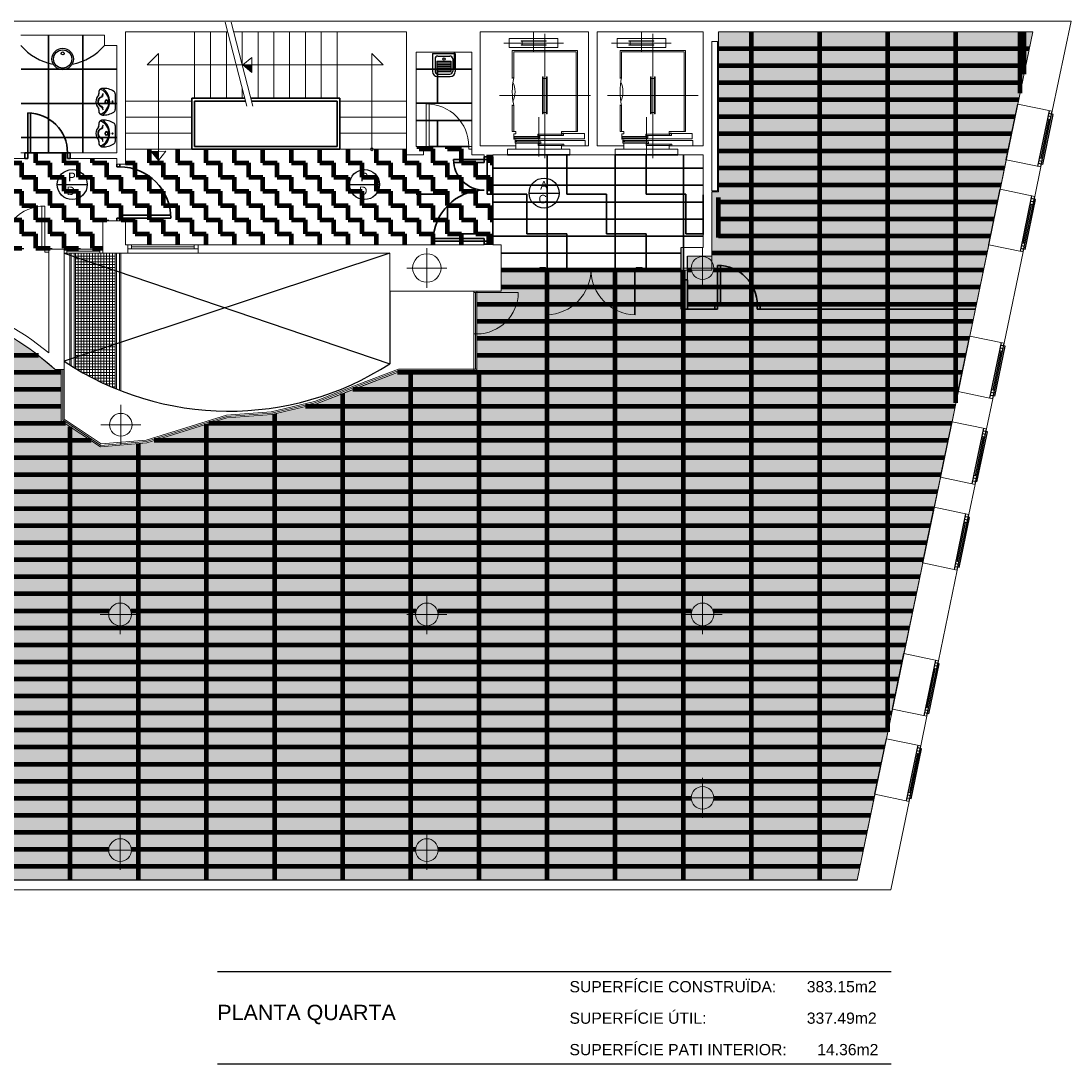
# Model space of a CAD drawing. Header units: metres. Extents: x -1 to 427, y -6 to 39.
# Tile 3 of 3: x 409 to 427, y 10 to 28. Entities that reach past the tile are written whole.
import ezdxf

# ---------------------------------------------------------------- set-up
doc = ezdxf.new("R2010")
doc.units = ezdxf.units.M
doc.linetypes.add('CONTINUA', pattern=[0])
for name, color, linetype, lineweight in [('P4 MURS ACTUAL', 7, 'CONTINUA', 25), ('P4 MURS ENDERROCAT', 7, 'CONTINUA', 25), ('P4 PAVIMENT ENDERROCS', 7, 'CONTINUA', 25), ('P4 SOSTRE ENDERROCAT', 7, 'CONTINUA', 25)]:
    doc.layers.add(name, color=color, linetype=linetype, lineweight=lineweight)
doc.styles.add('ARIAL', font='arial.ttf')
doc.styles.add('Century Gothic', font='txt')

# ---------------------------------------------------------------- blocks, each defined once
blk = doc.blocks.new('OBJETO_COMPLEJO_0')
at = {"layer": 'P4 MURS ACTUAL', "lineweight": 13, "transparency": 33554687}
for start, end in [(90, 270), (270, 90)]:
    blk.add_arc((415.167, 25.989), 0.025, start, end, dxfattribs=at)

msp = doc.modelspace()

# ---------------------------------------------------------------- hatches: boundary and pattern name
at = {"layer": 'P4 PAVIMENT ENDERROCS', "linetype": 'CONTINUA', "lineweight": 25, "transparency": 33554508}
h = msp.add_hatch(color=7, dxfattribs=at)
h.set_gradient(color1=(255, 174, 53), color2=(255, 174, 53), one_color=1, name='INVSPHERICAL')
h.paths.add_polyline_path([(426.811, 28.059), (421.257, 28.059), (421.257, 25.259), (421.157, 25.259), (421.157, 24.159), (421.154, 24.159), (421.157, 24.109), (420.728, 24.109), (420.728, 23.692), (420.617, 23.692), (420.617, 23.869), (417.447, 23.869), (417.447, 23.489), (417.017, 23.489), (417.017, 22.069), (415.647, 22.069), (414.173, 21.499), (413.404, 21.319), (412.616, 21.259), (411.203, 20.819), (410.386, 20.749), (409.697, 21.21), (409.697, 22.11), (409.591, 22.11), (409.207, 22.427), (408.783, 22.71), (408.104, 23.049), (407.507, 23.249), (406.177, 23.419), (404.337, 23.419), (404.337, 28.059), (401.257, 28.059), (398.297, 13.119), (423.715, 13.119)], flags=0)
at = {"layer": 'P4 PAVIMENT ENDERROCS', "linetype": 'CONTINUA', "lineweight": 35, "transparency": 33554687}
h = msp.add_hatch(dxfattribs=at)
h.set_pattern_fill('TRAMA', color=2, scale=0.7, style=0, pattern_type=2)
h.set_pattern_definition([(0, (1.4, 1.4), (0.7, 0.7), [0.7, -0.7]), (90, (1.4, 1.4), (-0.7, 0.7), [0.7, -0.7])])
h.paths.add_polyline_path([(415.947, 24.309), (417.447, 24.309), (417.447, 23.899), (420.618, 23.899), (420.618, 24.259), (421.007, 24.259), (421.007, 25.889), (415.947, 25.889)], flags=0)
at = {"layer": 'P4 SOSTRE ENDERROCAT', "linetype": 'CONTINUA', "lineweight": 200, "transparency": 33554687}
h = msp.add_hatch(dxfattribs=at)
h.set_pattern_fill('TRAMA', color=41, scale=0.25, style=0, pattern_type=2)
h.set_pattern_definition([(0, (0.5, 0.5), (0.25, 0.25), [0.25, -0.25]), (90, (0.5, 0.5), (-0.25, 0.25), [0.25, -0.25])])
h.paths.add_polyline_path([(410.677, 25.729), (410.677, 25.829), (409.866, 25.829), (409.866, 25.929), (408.987, 25.929), (409.066, 25.929), (409.066, 25.829), (405.887, 25.829), (405.887, 25.929), (405.087, 25.929), (405.087, 25.829), (404.437, 25.829), (404.437, 24.229), (406.177, 24.229), (406.177, 23.419), (407.507, 23.249), (407.507, 24.227), (407.509, 24.227), (407.509, 24.229), (410.427, 24.229), (410.427, 24.729), (410.827, 24.729), (410.827, 24.309), (417.302, 24.309), (417.302, 25.889), (416.927, 25.889), (416.927, 26.039), (415.947, 26.039), (415.947, 25.889), (415.777, 25.889), (415.777, 25.989), (410.827, 25.989), (410.827, 25.729)], flags=0)

# ---------------------------------------------------------------- linework, layer by layer
at = {"layer": 'P4 MURS ACTUAL', "lineweight": 13, "transparency": 33554687}
for p, q in [((400.734, 28.248), (427.484, 28.248)), ((427.154, 26.658), (427.484, 28.248)), ((410.457, 27.999), (408.987, 27.999)), ((410.457, 27.819), (410.457, 27.999)), ((410.827, 25.729), (410.827, 28.059)), ((412.628, 28.059), (410.827, 28.059)), ((412.047, 26.889), (412.047, 28.059)), ((412.326, 26.889), (412.326, 28.059)), ((412.605, 26.889), (412.605, 28.059)), ((415.777, 28.059), (412.731, 28.059)), ((412.884, 27.47), (412.884, 28.059)), ((413.163, 26.889), (413.163, 28.059)), ((413.441, 26.889), (413.441, 28.059)), ((413.72, 26.889), (413.72, 28.059)), ((413.999, 26.889), (413.999, 28.059)), ((414.278, 26.889), (414.278, 28.059)), ((414.557, 26.889), (414.557, 28.059)), ((415.777, 25.889), (415.777, 28.059)), ((417.077, 26.049), (417.077, 28.059)), ((418.987, 28.059), (417.077, 28.059)), ((417.587, 27.941), (418.447, 27.941)), ((418.987, 26.049), (418.987, 28.059)), ((419.137, 26.049), (419.137, 28.059)), ((421.007, 28.059), (419.137, 28.059)), ((419.487, 27.941), (420.347, 27.941)), ((421.007, 26.049), (421.007, 28.059)), ((426.811, 28.059), (421.277, 28.059)), ((421.277, 28.059), (421.277, 25.239)), ((426.547, 26.784), (426.811, 28.059)), ((410.677, 27.819), (410.457, 27.819)), ((410.677, 25.929), (410.677, 27.819)), ((417.587, 27.781), (418.447, 27.781)), ((419.487, 27.781), (420.347, 27.781)), ((421.257, 27.889), (421.157, 27.889)), ((421.157, 25.259), (421.157, 27.889)), ((421.257, 27.889), (421.257, 25.259)), ((411.211, 27.474), (411.411, 27.674)), ((411.411, 25.795), (411.411, 27.674)), ((413.057, 27.603), (413.055, 27.343)), ((415.167, 25.989), (415.167, 27.674)), ((415.167, 27.674), (415.367, 27.474)), ((416.927, 27.699), (415.947, 27.699)), ((415.947, 26.039), (415.947, 27.699)), ((416.927, 25.889), (416.927, 27.699)), ((418.792, 27.729), (417.642, 27.729)), ((417.642, 27.729), (417.642, 27.237)), ((418.767, 27.704), (417.667, 27.704)), ((417.667, 27.704), (417.667, 27.249)), ((418.767, 27.704), (418.767, 26.304)), ((418.767, 26.564), (418.767, 27.564)), ((418.792, 26.539), (418.792, 27.729)), ((418.792, 27.704), (418.792, 26.304)), ((419.542, 27.729), (419.542, 27.237)), ((420.692, 27.729), (419.542, 27.729)), ((419.567, 27.704), (419.567, 27.249)), ((420.667, 27.704), (419.567, 27.704)), ((420.667, 27.704), (420.667, 26.304)), ((420.667, 26.564), (420.667, 27.564)), ((420.692, 26.539), (420.692, 27.729)), ((420.692, 27.704), (420.692, 26.304)), ((411.211, 27.474), (415.367, 27.474)), ((417.667, 27.249), (417.642, 27.249)), ((419.567, 27.249), (419.542, 27.249)), ((412.884, 26.889), (412.884, 27.071)), ((410.827, 26.839), (411.997, 26.839)), ((411.997, 25.989), (411.997, 26.889)), ((412.931, 26.889), (411.997, 26.889)), ((412.047, 26.039), (412.047, 26.839)), ((412.943, 26.839), (412.047, 26.839)), ((414.607, 26.889), (413.034, 26.889)), ((414.557, 26.839), (413.047, 26.839)), ((414.557, 26.039), (414.557, 26.839)), ((414.607, 25.989), (414.607, 26.889)), ((415.777, 26.839), (414.607, 26.839)), ((417.642, 26.773), (417.642, 26.304)), ((417.667, 26.759), (417.642, 26.759)), ((417.667, 26.759), (417.667, 26.304)), ((419.542, 26.773), (419.542, 26.304)), ((419.567, 26.759), (419.542, 26.759)), ((419.567, 26.759), (419.567, 26.304)), ((427.154, 26.658), (426.547, 26.784)), ((410.827, 26.556), (411.997, 26.556)), ((415.777, 26.556), (414.607, 26.556)), ((410.827, 26.273), (411.997, 26.273)), ((415.777, 26.273), (414.607, 26.273)), ((418.912, 26.268), (418.507, 26.268)), ((418.912, 26.268), (418.912, 26.174)), ((420.812, 26.268), (420.407, 26.268)), ((420.812, 26.268), (420.812, 26.174)), ((417.672, 26.174), (418.912, 26.174)), ((418.1, 26.19), (417.678, 26.19)), ((418.114, 26.122), (417.692, 26.122)), ((417.707, 26.049), (417.707, 26.1)), ((418.514, 26.235), (418.092, 26.235)), ((419.572, 26.174), (420.812, 26.174)), ((420, 26.19), (419.578, 26.19)), ((420.014, 26.122), (419.592, 26.122)), ((419.607, 26.049), (419.607, 26.1)), ((420.414, 26.235), (419.992, 26.235)), ((409.057, 25.929), (408.987, 25.929)), ((409.057, 25.829), (409.057, 25.929)), ((409.857, 25.829), (409.857, 25.929)), ((410.677, 25.929), (409.857, 25.929)), ((410.827, 25.989), (415.777, 25.989)), ((411.541, 25.955), (411.281, 25.953)), ((412.047, 26.039), (414.557, 26.039)), ((416.077, 26.039), (415.947, 26.039)), ((416.077, 25.889), (416.077, 26.039)), ((417.707, 26.049), (417.077, 26.049)), ((417.557, 25.889), (417.557, 25.989)), ((417.707, 25.989), (417.557, 25.989)), ((417.707, 25.989), (417.707, 26.049)), ((417.707, 25.989), (418.507, 25.989)), ((418.522, 26.077), (418.1, 26.077)), ((418.507, 25.989), (418.507, 26.049)), ((418.507, 26.049), (418.987, 26.049)), ((418.657, 25.989), (418.507, 25.989)), ((418.657, 25.889), (418.657, 25.989)), ((419.137, 26.049), (419.607, 26.049)), ((419.457, 25.889), (419.457, 25.989)), ((419.607, 25.989), (419.457, 25.989)), ((419.607, 25.989), (419.607, 26.049)), ((419.607, 25.989), (420.407, 25.989)), ((420.422, 26.077), (420, 26.077)), ((420.407, 25.989), (420.407, 26.049)), ((420.407, 26.049), (421.007, 26.049)), ((420.557, 25.989), (420.407, 25.989)), ((420.557, 25.889), (420.557, 25.989)), ((409.057, 25.829), (405.887, 25.829)), ((410.677, 25.829), (409.857, 25.829)), ((410.677, 25.729), (410.677, 25.829)), ((410.827, 25.729), (410.677, 25.729)), ((416.077, 25.889), (415.777, 25.889)), ((417.147, 25.889), (416.927, 25.889)), ((417.147, 25.859), (417.147, 25.889)), ((417.297, 25.859), (417.147, 25.859)), ((417.147, 25.759), (417.147, 25.859)), ((417.557, 25.889), (417.297, 25.889)), ((417.297, 25.859), (417.297, 25.889)), ((417.297, 25.859), (417.297, 25.809)), ((419.457, 25.889), (418.657, 25.889)), ((421.007, 25.889), (420.557, 25.889)), ((421.007, 25.239), (421.007, 25.889)), ((426.237, 25.286), (426.344, 25.805)), ((426.951, 25.679), (426.344, 25.805)), ((426.844, 25.16), (426.951, 25.679)), ((421.007, 25.189), (421.007, 25.239)), ((421.007, 24.259), (421.007, 25.239)), ((421.157, 25.259), (421.257, 25.259)), ((421.157, 24.109), (421.157, 25.239)), ((421.157, 25.239), (421.277, 25.239)), ((426.844, 25.16), (426.237, 25.286)), ((410.427, 24.159), (410.427, 24.729)), ((410.827, 24.729), (410.427, 24.729)), ((410.827, 24.309), (410.827, 24.729)), ((410.867, 24.309), (410.827, 24.309)), ((410.867, 24.159), (410.867, 24.309)), ((412.107, 24.309), (410.867, 24.309)), ((412.107, 24.239), (410.867, 24.239)), ((410.937, 24.239), (410.937, 24.309)), ((410.937, 24.274), (412.037, 24.274)), ((412.037, 24.239), (412.037, 24.309)), ((417.147, 24.309), (412.107, 24.309)), ((412.107, 24.159), (412.107, 24.309)), ((417.147, 24.309), (417.147, 24.319)), ((417.297, 24.319), (417.147, 24.319)), ((417.297, 24.309), (417.297, 24.319)), ((417.447, 24.309), (417.297, 24.309)), ((417.447, 23.489), (417.447, 24.309)), ((421.007, 24.259), (420.617, 24.259)), ((425.701, 22.701), (426.034, 24.307)), ((426.641, 24.181), (426.034, 24.307)), ((409.747, 24.229), (409.477, 24.229)), ((409.477, 22.406), (409.477, 24.229)), ((409.747, 22.11), (409.747, 24.229)), ((409.747, 24.229), (410.427, 24.229)), ((410.427, 24.159), (409.747, 24.159)), ((409.797, 24.159), (409.797, 24.229)), ((409.797, 24.194), (410.377, 24.194)), ((409.847, 22.194), (409.847, 24.159)), ((409.872, 22.179), (409.872, 24.159)), ((409.922, 22.148), (409.922, 24.159)), ((409.947, 22.132), (409.947, 24.159)), ((410.647, 24.109), (409.947, 24.109)), ((410.647, 24.059), (409.947, 24.059)), ((409.997, 22.103), (409.997, 24.159)), ((410.047, 22.074), (410.047, 24.159)), ((410.097, 22.045), (410.097, 24.159)), ((410.147, 22.018), (410.147, 24.159)), ((410.197, 21.991), (410.197, 24.159)), ((410.247, 21.965), (410.247, 24.159)), ((410.297, 21.939), (410.297, 24.159)), ((410.347, 21.914), (410.347, 24.159)), ((410.377, 24.159), (410.377, 24.229)), ((410.397, 21.89), (410.397, 24.159)), ((410.867, 24.159), (410.427, 24.159)), ((410.447, 21.866), (410.447, 24.159)), ((410.497, 21.843), (410.497, 24.159)), ((410.547, 21.821), (410.547, 24.159)), ((410.597, 21.8), (410.597, 24.159)), ((410.647, 21.778), (410.647, 24.159)), ((410.672, 21.768), (410.672, 24.159)), ((410.722, 21.748), (410.722, 24.159)), ((410.747, 21.738), (410.747, 24.159)), ((410.867, 24.159), (412.107, 24.159)), ((415.487, 24.159), (412.107, 24.159)), ((415.487, 23.489), (415.487, 24.159)), ((421.157, 24.109), (420.728, 24.109)), ((426.308, 22.575), (426.641, 24.181)), ((410.647, 24.009), (409.947, 24.009)), ((410.647, 23.959), (409.947, 23.959)), ((410.647, 23.909), (409.947, 23.909)), ((417.447, 23.879), (418.127, 23.879)), ((417.447, 23.869), (418.127, 23.869)), ((420.617, 23.879), (419.927, 23.879)), ((420.617, 23.869), (419.927, 23.869)), ((410.647, 23.859), (409.947, 23.859)), ((410.647, 23.809), (409.947, 23.809)), ((410.647, 23.759), (409.947, 23.759)), ((410.647, 23.709), (409.947, 23.709)), ((410.647, 23.659), (409.947, 23.659)), ((410.647, 23.609), (409.947, 23.609)), ((410.647, 23.559), (409.947, 23.559)), ((410.647, 23.509), (409.947, 23.509)), ((410.647, 23.459), (409.947, 23.459)), ((410.647, 23.409), (409.947, 23.409)), ((410.647, 23.359), (409.947, 23.359)), ((410.647, 23.309), (409.947, 23.309)), ((415.487, 23.489), (417.447, 23.489)), ((416.967, 22.069), (416.967, 23.489)), ((416.992, 22.119), (416.992, 23.469)), ((417.017, 22.069), (417.017, 23.489)), ((410.647, 23.259), (409.947, 23.259)), ((410.647, 23.209), (409.947, 23.209)), ((410.647, 23.159), (409.947, 23.159)), ((410.647, 23.109), (409.947, 23.109)), ((410.647, 23.059), (409.947, 23.059)), ((410.647, 23.009), (409.947, 23.009)), ((410.647, 22.959), (409.947, 22.959)), ((410.647, 22.909), (409.947, 22.909)), ((410.647, 22.859), (409.947, 22.859)), ((410.647, 22.809), (409.947, 22.809)), ((410.647, 22.759), (409.947, 22.759)), ((410.647, 22.709), (409.947, 22.709)), ((410.647, 22.659), (409.947, 22.659)), ((410.647, 22.609), (409.947, 22.609)), ((426.308, 22.575), (425.701, 22.701)), ((410.647, 22.559), (409.947, 22.559)), ((410.647, 22.509), (409.947, 22.509)), ((410.647, 22.459), (409.947, 22.459)), ((410.647, 22.409), (409.947, 22.409)), ((410.647, 22.359), (409.947, 22.359)), ((410.647, 22.309), (409.947, 22.309)), ((410.647, 22.259), (409.947, 22.259)), ((410.647, 22.209), (409.947, 22.209)), ((409.591, 22.11), (409.747, 22.11)), ((409.697, 22.11), (409.697, 21.21)), ((409.722, 22.11), (409.722, 21.223)), ((409.747, 22.11), (409.747, 21.236)), ((410.647, 22.159), (409.947, 22.159)), ((410.647, 22.109), (409.985, 22.109)), ((410.647, 22.059), (410.072, 22.059)), ((414.891, 21.836), (415.638, 22.119)), ((414.899, 21.813), (415.642, 22.094)), ((414.908, 21.789), (415.647, 22.069)), ((415.638, 22.119), (417.017, 22.119)), ((415.642, 22.094), (416.967, 22.094)), ((415.647, 22.069), (417.017, 22.069)), ((410.647, 22.009), (410.162, 22.009)), ((410.647, 21.959), (410.257, 21.959)), ((410.647, 21.909), (410.357, 21.909)), ((410.647, 21.859), (410.462, 21.859)), ((414.89, 21.836), (414.158, 21.547)), ((410.647, 21.809), (410.574, 21.809)), ((414.899, 21.813), (414.164, 21.523)), ((414.908, 21.789), (414.173, 21.499)), ((425.388, 21.193), (425.498, 21.722)), ((426.105, 21.596), (425.498, 21.722)), ((414.158, 21.547), (413.397, 21.369)), ((414.168, 21.524), (413.4, 21.344)), ((414.173, 21.499), (413.404, 21.319)), ((425.995, 21.067), (426.105, 21.596)), ((412.607, 21.309), (411.194, 20.869)), ((412.612, 21.284), (411.199, 20.844)), ((413.397, 21.369), (412.607, 21.309)), ((413.4, 21.344), (412.612, 21.284)), ((413.404, 21.319), (412.616, 21.259)), ((409.697, 21.21), (410.386, 20.749)), ((409.722, 21.223), (410.393, 20.775)), ((409.747, 21.236), (410.4, 20.801)), ((412.616, 21.259), (411.203, 20.819)), ((425.995, 21.067), (425.388, 21.193)), ((411.203, 20.819), (410.386, 20.749)), ((411.199, 20.844), (410.393, 20.775)), ((411.194, 20.869), (410.4, 20.801)), ((425.076, 19.685), (425.185, 20.214)), ((425.793, 20.088), (425.185, 20.214)), ((425.683, 19.559), (425.793, 20.088)), ((425.683, 19.559), (425.076, 19.685)), ((424.542, 17.11), (424.873, 18.706)), ((425.48, 18.58), (424.873, 18.706)), ((425.149, 16.984), (425.48, 18.58)), ((425.149, 16.984), (424.542, 17.11)), ((424.232, 15.611), (424.339, 16.13)), ((424.946, 16.005), (424.339, 16.13)), ((424.839, 15.486), (424.946, 16.005)), ((424.839, 15.486), (424.232, 15.611)), ((423.715, 13.119), (424.029, 14.632)), ((424.636, 14.506), (424.029, 14.632)), ((424.313, 12.949), (424.636, 14.506)), ((397.703, 12.949), (424.313, 12.949))]:
    msp.add_line(p, q, dxfattribs=at)
at = {"layer": 'P4 MURS ACTUAL', "linetype": 'CONTINUA', "lineweight": 13, "transparency": 33554687}
for p, q in [((412.967, 26.749), (412.584, 28.228)), ((413.07, 26.749), (412.688, 28.228)), ((417.587, 27.781), (417.587, 27.941)), ((418.017, 27.711), (418.017, 28.059)), ((418.217, 25.833), (418.217, 28.024)), ((418.447, 27.781), (418.447, 27.941)), ((419.487, 27.781), (419.487, 27.941)), ((419.917, 27.711), (419.917, 28.059)), ((420.117, 25.833), (420.117, 28.024)), ((420.347, 27.781), (420.347, 27.941)), ((417.492, 27.861), (418.542, 27.861)), ((417.797, 27.901), (418.237, 27.901)), ((417.797, 27.891), (417.797, 27.901)), ((417.797, 27.891), (418.237, 27.891)), ((417.797, 27.821), (417.797, 27.831)), ((417.797, 27.831), (418.237, 27.831)), ((417.797, 27.821), (418.237, 27.821)), ((417.817, 27.831), (417.817, 27.891)), ((418.217, 27.831), (418.217, 27.891)), ((418.237, 27.891), (418.237, 27.901)), ((418.237, 27.821), (418.237, 27.831)), ((419.392, 27.861), (420.442, 27.861)), ((419.697, 27.891), (419.697, 27.901)), ((419.697, 27.901), (420.137, 27.901)), ((419.697, 27.891), (420.137, 27.891)), ((419.697, 27.831), (420.137, 27.831)), ((419.697, 27.821), (419.697, 27.831)), ((419.697, 27.821), (420.137, 27.821)), ((419.717, 27.831), (419.717, 27.891)), ((420.117, 27.831), (420.117, 27.891)), ((420.137, 27.891), (420.137, 27.901)), ((420.137, 27.821), (420.137, 27.831)), ((412.896, 27.474), (413.057, 27.603)), ((412.896, 27.474), (413.055, 27.343)), ((418.177, 27.264), (418.187, 27.264)), ((418.177, 26.614), (418.177, 27.264)), ((418.187, 26.614), (418.187, 27.264)), ((418.187, 27.239), (418.247, 27.239)), ((418.247, 27.264), (418.257, 27.264)), ((418.247, 26.614), (418.247, 27.264)), ((418.257, 26.614), (418.257, 27.264)), ((420.077, 26.614), (420.077, 27.264)), ((420.077, 27.264), (420.087, 27.264)), ((420.087, 26.614), (420.087, 27.264)), ((420.087, 27.239), (420.147, 27.239)), ((420.147, 26.614), (420.147, 27.264)), ((420.147, 27.264), (420.157, 27.264)), ((420.157, 26.614), (420.157, 27.264)), ((417.417, 26.939), (419.017, 26.939)), ((419.317, 26.939), (420.917, 26.939)), ((416.127, 25.989), (416.127, 26.789)), ((416.177, 26.039), (416.177, 26.788)), ((418.187, 26.639), (418.247, 26.639)), ((420.087, 26.639), (420.147, 26.639)), ((409.107, 25.829), (409.107, 26.629)), ((409.157, 25.929), (409.157, 26.628)), ((418.107, 25.86), (418.107, 26.558)), ((418.177, 26.614), (418.187, 26.614)), ((418.247, 26.614), (418.257, 26.614)), ((420.007, 25.86), (420.007, 26.558)), ((420.077, 26.614), (420.087, 26.614)), ((420.147, 26.614), (420.157, 26.614)), ((417.642, 26.304), (417.707, 26.304)), ((418.767, 26.304), (418.792, 26.304)), ((419.542, 26.304), (419.607, 26.304)), ((420.667, 26.304), (420.692, 26.304)), ((409.157, 25.929), (409.057, 25.929)), ((409.807, 25.829), (409.807, 25.929)), ((409.857, 25.929), (409.807, 25.929)), ((411.412, 25.793), (411.281, 25.953)), ((411.412, 25.793), (411.541, 25.955)), ((416.077, 26.039), (416.177, 26.039)), ((416.077, 25.989), (416.127, 25.989)), ((416.877, 25.989), (416.877, 26.039)), ((416.877, 26.039), (416.927, 26.039)), ((416.877, 25.989), (416.927, 25.989)), ((409.107, 25.829), (409.057, 25.829)), ((409.857, 25.829), (409.807, 25.829)), ((410.677, 25.679), (410.677, 25.729)), ((410.727, 25.679), (410.727, 25.729)), ((417.297, 25.809), (416.607, 25.809)), ((417.147, 25.759), (416.607, 25.759)), ((410.727, 25.679), (410.677, 25.679)), ((409.357, 24.229), (409.357, 24.989)), ((409.407, 24.179), (409.407, 24.989)), ((410.727, 24.729), (410.727, 24.829)), ((411.627, 24.829), (410.727, 24.829)), ((411.627, 24.779), (410.677, 24.779)), ((410.677, 24.729), (410.677, 24.779)), ((417.147, 24.419), (416.247, 24.419)), ((417.147, 24.319), (417.147, 24.419)), ((417.297, 24.369), (416.247, 24.369)), ((417.297, 24.369), (417.297, 24.319)), ((409.357, 24.229), (409.477, 24.229)), ((409.407, 24.179), (409.477, 24.179)), ((418.227, 23.909), (418.127, 23.909)), ((418.127, 23.839), (418.127, 23.909)), ((418.227, 23.839), (418.227, 23.909)), ((418.247, 23.874), (418.257, 23.874)), ((418.247, 23.075), (418.247, 23.874)), ((418.257, 23.075), (418.257, 23.874)), ((419.797, 23.075), (419.797, 23.874)), ((419.797, 23.874), (419.807, 23.874)), ((419.807, 23.075), (419.807, 23.874)), ((419.827, 23.839), (419.827, 23.909)), ((419.827, 23.909), (419.927, 23.909)), ((419.927, 23.839), (419.927, 23.909)), ((421.258, 23.944), (421.258, 23.174)), ((421.308, 23.944), (421.308, 23.244)), ((418.227, 23.839), (418.127, 23.839)), ((419.827, 23.839), (419.927, 23.839)), ((416.967, 23.469), (417.747, 23.469)), ((420.728, 23.244), (421.208, 23.244)), ((420.728, 23.174), (421.208, 23.174)), ((421.208, 23.244), (421.308, 23.244)), ((421.208, 23.174), (421.208, 23.244)), ((421.258, 23.174), (421.208, 23.174)), ((421.958, 23.244), (421.958, 23.174)), ((421.958, 23.244), (422.008, 23.244)), ((422.008, 23.174), (421.958, 23.174)), ((422.008, 23.244), (425.813, 23.244)), ((422.008, 23.174), (422.008, 23.244)), ((422.008, 23.174), (425.799, 23.174)), ((416.967, 22.739), (417.017, 22.739))]:
    msp.add_line(p, q, dxfattribs=at)
at = {"layer": 'P4 MURS ACTUAL', "color": 180, "transparency": 33554687}
for p, q in [((416.237, 27.677), (416.637, 27.677)), ((416.237, 27.677), (416.237, 27.36)), ((416.282, 27.582), (416.282, 27.365)), ((416.332, 27.632), (416.542, 27.632)), ((416.592, 27.582), (416.592, 27.365)), ((416.637, 27.677), (416.637, 27.36)), ((416.311, 27.541), (416.311, 27.361)), ((416.311, 27.541), (416.561, 27.541)), ((416.311, 27.511), (416.561, 27.511)), ((416.311, 27.481), (416.561, 27.481)), ((416.311, 27.451), (416.561, 27.451)), ((416.311, 27.421), (416.561, 27.421)), ((416.311, 27.391), (416.561, 27.391)), ((416.561, 27.541), (416.561, 27.361)), ((416.311, 27.361), (416.561, 27.361)), ((416.327, 27.27), (416.547, 27.27)), ((416.332, 27.315), (416.542, 27.315)), ((410.649, 26.967), (410.649, 26.828)), ((410.649, 26.828), (410.649, 26.688)), ((410.649, 26.408), (410.649, 26.269)), ((410.649, 26.269), (410.649, 26.129)), ((415.487, 23.489), (415.487, 22.214)), ((412.447, 11.511), (424.317, 11.511)), ((412.447, 9.883), (424.317, 9.883))]:
    msp.add_line(p, q, dxfattribs=at)
at = {"layer": 'P4 MURS ACTUAL', "transparency": 33554687}
for p, q in [((426.344, 25.805), (426.547, 26.784)), ((426.902, 25.689), (427.105, 26.668)), ((426.951, 25.679), (427.154, 26.658)), ((426.957, 25.831), (427.099, 26.516)), ((426.986, 25.723), (427.169, 26.604)), ((427.124, 26.511), (427.075, 26.521)), ((427.134, 26.56), (427.085, 26.57)), ((427.169, 26.604), (427.095, 26.619)), ((426.986, 25.723), (426.912, 25.738)), ((426.972, 25.777), (426.923, 25.787)), ((426.982, 25.826), (426.933, 25.836)), ((426.034, 24.307), (426.237, 25.286)), ((426.592, 24.191), (426.795, 25.17)), ((426.641, 24.181), (426.844, 25.16)), ((426.647, 24.333), (426.789, 25.018)), ((426.675, 24.225), (426.858, 25.106)), ((426.813, 25.013), (426.764, 25.023)), ((426.823, 25.062), (426.774, 25.072)), ((426.858, 25.106), (426.785, 25.121)), ((420.617, 23.174), (420.617, 24.259)), ((426.675, 24.225), (426.602, 24.24)), ((426.661, 24.279), (426.612, 24.289)), ((426.671, 24.328), (426.622, 24.338)), ((420.728, 23.174), (420.728, 24.109)), ((420.728, 23.174), (420.617, 23.174)), ((425.498, 21.722), (425.701, 22.701)), ((426.056, 21.606), (426.259, 22.585)), ((426.105, 21.596), (426.308, 22.575)), ((426.111, 21.748), (426.253, 22.433)), ((426.14, 21.64), (426.322, 22.521)), ((426.278, 22.428), (426.229, 22.438)), ((426.288, 22.477), (426.239, 22.487)), ((426.322, 22.521), (426.249, 22.536)), ((426.14, 21.64), (426.066, 21.655)), ((426.125, 21.694), (426.076, 21.704)), ((426.136, 21.743), (426.087, 21.753)), ((425.185, 20.214), (425.388, 21.193)), ((425.744, 20.098), (425.947, 21.077)), ((425.793, 20.088), (425.995, 21.067)), ((425.799, 20.24), (425.941, 20.925)), ((425.827, 20.132), (426.01, 21.013)), ((425.965, 20.92), (425.916, 20.93)), ((425.975, 20.969), (425.926, 20.979)), ((426.01, 21.013), (425.936, 21.028)), ((425.813, 20.186), (425.764, 20.196)), ((425.823, 20.235), (425.774, 20.245)), ((425.827, 20.132), (425.754, 20.147)), ((424.873, 18.706), (425.076, 19.685)), ((425.431, 18.59), (425.634, 19.569)), ((425.48, 18.58), (425.683, 19.559)), ((425.515, 18.624), (425.697, 19.505)), ((425.653, 19.412), (425.604, 19.422)), ((425.663, 19.461), (425.614, 19.471)), ((425.697, 19.505), (425.624, 19.52)), ((425.486, 18.732), (425.628, 19.417)), ((425.5, 18.678), (425.451, 18.688)), ((425.51, 18.727), (425.462, 18.737)), ((425.515, 18.624), (425.441, 18.639)), ((424.339, 16.13), (424.542, 17.11)), ((424.897, 16.015), (425.1, 16.994)), ((424.946, 16.005), (425.149, 16.984)), ((424.952, 16.156), (425.094, 16.842)), ((424.981, 16.048), (425.164, 16.93)), ((425.119, 16.837), (425.07, 16.847)), ((425.129, 16.886), (425.08, 16.896)), ((425.164, 16.93), (425.09, 16.945)), ((424.967, 16.102), (424.918, 16.113)), ((424.977, 16.151), (424.928, 16.162)), ((424.981, 16.048), (424.908, 16.064)), ((424.029, 14.632), (424.232, 15.611)), ((424.587, 14.517), (424.79, 15.496)), ((424.636, 14.506), (424.839, 15.486)), ((424.67, 14.55), (424.853, 15.432)), ((424.819, 15.388), (424.77, 15.398)), ((424.853, 15.432), (424.78, 15.447)), ((424.642, 14.658), (424.784, 15.344)), ((424.808, 15.339), (424.759, 15.349)), ((424.656, 14.604), (424.607, 14.614)), ((424.666, 14.653), (424.617, 14.663)), ((424.67, 14.55), (424.597, 14.565)), ((423.715, 13.119), (398.297, 13.119))]:
    msp.add_line(p, q, dxfattribs=at)
at = {"layer": 'P4 MURS ACTUAL', "color": 180, "linetype": 'CONTINUA', "lineweight": 13, "transparency": 33554687}
for p, q in [((417.147, 25.759), (417.147, 25.859)), ((417.297, 25.859), (417.297, 25.809)), ((416.137, 23.549), (416.137, 24.249)), ((420.992, 23.549), (420.992, 24.249)), ((415.787, 23.899), (416.487, 23.899)), ((420.642, 23.899), (421.342, 23.899)), ((410.747, 20.789), (410.747, 21.489)), ((410.397, 21.139), (411.097, 21.139)), ((410.734, 17.449), (410.734, 18.149)), ((416.137, 17.449), (416.137, 18.149)), ((420.992, 17.449), (420.992, 18.149)), ((410.384, 17.799), (411.084, 17.799)), ((415.787, 17.799), (416.487, 17.799)), ((420.642, 17.799), (421.342, 17.799)), ((420.992, 14.219), (420.992, 14.919)), ((420.642, 14.569), (421.342, 14.569)), ((410.734, 13.299), (410.734, 13.999)), ((416.137, 13.299), (416.137, 13.999)), ((410.384, 13.649), (411.084, 13.649)), ((415.787, 13.649), (416.487, 13.649))]:
    msp.add_line(p, q, dxfattribs=at)
at = {"layer": 'P4 MURS ACTUAL', "color": 7, "linetype": 'CONTINUA', "lineweight": 25, "transparency": 33554687}
for p, q in [((409.626, 25.368), (410.154, 25.368)), ((414.776, 25.368), (415.304, 25.368)), ((417.938, 25.219), (418.466, 25.219))]:
    msp.add_line(p, q, dxfattribs=at)
at = {"layer": 'P4 MURS ACTUAL', "color": 180, "linetype": 'CONTINUA', "transparency": 33554687}
for p, q in [((409.747, 24.159), (415.487, 22.214)), ((415.487, 24.159), (409.747, 22.259))]:
    msp.add_line(p, q, dxfattribs=at)
at = {"layer": 'P4 MURS ACTUAL', "lineweight": 13, "transparency": 33554687}
for points in [[(417.667, 26.304), (417.707, 26.304), (417.707, 26.263), (417.672, 26.263), (417.672, 26.167), (417.712, 26.167)], [(418.122, 26.218), (418.092, 26.218), (418.092, 26.257), (418.514, 26.257), (418.514, 26.235), (418.544, 26.235), (418.544, 26.272), (418.524, 26.272)], [(418.767, 26.304), (418.507, 26.304), (418.507, 26.263), (418.537, 26.263)], [(419.567, 26.304), (419.607, 26.304), (419.607, 26.263), (419.572, 26.263), (419.572, 26.167), (419.612, 26.167)], [(420.022, 26.218), (419.992, 26.218), (419.992, 26.257), (420.414, 26.257), (420.414, 26.235), (420.444, 26.235), (420.444, 26.272), (420.424, 26.272)], [(420.667, 26.304), (420.407, 26.304), (420.407, 26.263), (420.437, 26.263)], [(417.708, 26.173), (417.678, 26.173), (417.678, 26.212), (418.1, 26.212), (418.1, 26.19), (418.13, 26.19), (418.13, 26.227), (418.11, 26.227)], [(417.685, 26.144), (418.925, 26.144), (418.925, 26.049)], [(417.722, 26.139), (417.692, 26.139), (417.692, 26.1), (418.114, 26.1), (418.114, 26.122), (418.144, 26.122), (418.144, 26.085), (418.124, 26.085)], [(418.13, 26.094), (418.1, 26.094), (418.1, 26.055), (418.522, 26.055), (418.522, 26.077), (418.552, 26.077), (418.552, 26.049)], [(419.608, 26.173), (419.578, 26.173), (419.578, 26.212), (420, 26.212), (420, 26.19), (420.03, 26.19), (420.03, 26.227), (420.01, 26.227)], [(419.585, 26.144), (420.825, 26.144), (420.825, 26.049)], [(419.622, 26.139), (419.592, 26.139), (419.592, 26.1), (420.014, 26.1), (420.014, 26.122), (420.044, 26.122), (420.044, 26.085), (420.024, 26.085)], [(420.03, 26.094), (420, 26.094), (420, 26.055), (420.422, 26.055), (420.422, 26.077), (420.452, 26.077), (420.452, 26.049)]]:
    msp.add_lwpolyline(points, dxfattribs=at)
at = {"layer": 'P4 MURS ACTUAL', "color": 180, "transparency": 33554687}
for centre, radius in [((409.722, 27.579), 0.19), ((409.722, 27.579), 0.16), ((409.722, 27.679), 0.025), ((416.44, 27.579), 0.0213)]:
    msp.add_circle(centre, radius, dxfattribs=at)
at = {"layer": 'P4 MURS ACTUAL', "color": 7, "linetype": 'CONTINUA', "lineweight": 25, "transparency": 33554687}
for centre in [(409.89, 25.368), (415.04, 25.368), (418.202, 25.219)]:
    msp.add_circle(centre, 0.264, dxfattribs=at)
at = {"layer": 'P4 MURS ACTUAL', "lineweight": 13, "transparency": 33554687}
for centre, radius in [((416.137, 23.899), 0.25), ((420.992, 23.899), 0.2), ((410.747, 21.139), 0.2), ((410.734, 17.799), 0.2), ((416.137, 17.799), 0.2), ((420.992, 17.799), 0.2), ((420.992, 14.569), 0.2), ((410.734, 13.649), 0.2), ((416.137, 13.649), 0.2)]:
    msp.add_circle(centre, radius, dxfattribs=at)
at = {"layer": 'P4 MURS ACTUAL', "transparency": 33554687}
for start, end in [(219.681, 259.9264), (280.0736, 320.319)]:
    msp.add_arc((409.722, 28.429), 0.955, start, end, dxfattribs=at)
at = {"layer": 'P4 MURS ACTUAL', "color": 180, "transparency": 33554687}
for centre, radius, start, end in [((416.332, 27.582), 0.0501, 90, 180), ((416.542, 27.582), 0.0501, 0, 90), ((416.327, 27.36), 0.0902, 180, 270), ((416.332, 27.365), 0.0501, 180, 270), ((416.542, 27.365), 0.0501, 270, 0), ((416.547, 27.36), 0.0902, 270, 0), ((410.423, 26.997), 0.0654, 90, 198.2003), ((410.393, 27.008), 0.0335, 71.2025, 158.7958), ((410.308, 26.829), 0.231, 359.6858, 65.5464), ((410.438, 26.708), 0.355, 58.0933, 92.3957), ((410.27, 26.828), 0.28, 359.8755, 56.7496), ((410.599, 26.967), 0.05, 0, 58.0933), ((410.479, 26.828), 0.17, 137.6007, 180), ((410.479, 26.828), 0.17, 180, 222.3993), ((410.432, 26.827), 0.093, 106.7314, 179.566), ((410.432, 26.828), 0.093, 180.434, 253.2686), ((410.432, 26.827), 0.083, 106.7314, 179.566), ((410.432, 26.828), 0.083, 180.434, 253.2686), ((410.328, 26.966), 0.035, 317.6007, 18.2003), ((410.308, 26.826), 0.231, 294.4536, 0.3142), ((410.396, 26.938), 0.0242, 293.2605, 356.4228), ((410.396, 26.938), 0.0342, 293.2605, 330.8345), ((410.465, 26.935), 0.0451, 127.5015, 177.7203), ((410.27, 26.827), 0.28, 303.2504, 0.1245), ((410.44, 26.92), 0.0141, 109.0265, 175.042), ((410.494, 26.828), 0.0312, 0, 180), ((410.494, 26.828), 0.0312, 180, 0), ((410.494, 26.828), 0.023, 0, 180), ((410.494, 26.828), 0.023, 180, 0), ((410.599, 26.828), 0.0102, 0, 180), ((410.599, 26.828), 0.0102, 180, 0), ((410.328, 26.689), 0.035, 341.7997, 42.3993), ((410.423, 26.658), 0.0654, 161.7997, 270), ((410.393, 26.648), 0.0335, 201.2042, 288.7975), ((410.396, 26.717), 0.0242, 3.5772, 66.7395), ((410.396, 26.717), 0.0342, 29.1655, 66.7395), ((410.465, 26.72), 0.0451, 182.2797, 232.4985), ((410.438, 26.947), 0.355, 267.6043, 301.9067), ((410.44, 26.735), 0.0141, 184.958, 250.9735), ((410.599, 26.688), 0.05, 301.9067, 0), ((410.423, 26.438), 0.0654, 90, 198.2003), ((410.393, 26.449), 0.0335, 71.2025, 158.7958), ((410.308, 26.27), 0.231, 359.6858, 65.5464), ((410.438, 26.149), 0.355, 58.0933, 92.3957), ((410.27, 26.269), 0.28, 359.8755, 56.7496), ((410.599, 26.408), 0.05, 0, 58.0933), ((410.479, 26.269), 0.17, 137.6007, 180), ((410.479, 26.269), 0.17, 180, 222.3993), ((410.432, 26.268), 0.093, 106.7314, 179.566), ((410.432, 26.269), 0.093, 180.434, 253.2686), ((410.432, 26.268), 0.083, 106.7314, 179.566), ((410.432, 26.269), 0.083, 180.434, 253.2686), ((410.328, 26.407), 0.035, 317.6007, 18.2003), ((410.308, 26.267), 0.231, 294.4536, 0.3142), ((410.396, 26.379), 0.0242, 293.2605, 356.4228), ((410.396, 26.379), 0.0342, 293.2605, 330.8345), ((410.465, 26.376), 0.0451, 127.5015, 177.7203), ((410.27, 26.268), 0.28, 303.2504, 0.1245), ((410.44, 26.361), 0.0141, 109.0265, 175.042), ((410.494, 26.269), 0.0312, 0, 180), ((410.494, 26.269), 0.0312, 180, 0), ((410.494, 26.269), 0.023, 0, 180), ((410.494, 26.269), 0.023, 180, 0), ((410.599, 26.269), 0.0102, 0, 180), ((410.599, 26.269), 0.0102, 180, 0), ((410.328, 26.13), 0.035, 341.7997, 42.3993), ((410.423, 26.099), 0.0654, 161.7997, 270), ((410.396, 26.158), 0.0242, 3.5772, 66.7395), ((410.396, 26.158), 0.0342, 29.1655, 66.7395), ((410.465, 26.161), 0.0451, 182.2797, 232.4985), ((410.438, 26.388), 0.355, 267.6043, 301.9067), ((410.44, 26.176), 0.0141, 184.958, 250.9735), ((410.599, 26.129), 0.05, 301.9067, 0), ((410.393, 26.088), 0.0335, 201.2042, 288.7975), ((412.652, 26.612), 5.233, 236.2843, 302.8046)]:
    msp.add_arc(centre, radius, start, end, dxfattribs=at)
at = {"layer": 'P4 MURS ACTUAL', "lineweight": 13, "transparency": 33554687}
for centre, radius, start, end in [((413.235, 35.597), 8.139, 267.7005, 268.7397), ((413.235, 35.597), 8.149, 267.7932, 268.7407), ((413.235, 35.597), 8.159, 267.8856, 268.7417), ((413.235, 35.597), 8.169, 267.9776, 268.7427), ((413.235, 35.597), 8.179, 268.0691, 268.7437), ((413.235, 35.597), 8.189, 268.1602, 268.7447), ((413.235, 35.597), 8.199, 268.2509, 268.7458), ((413.235, 35.597), 8.209, 268.3412, 268.7468), ((413.235, 35.597), 8.219, 268.4311, 268.7478), ((413.235, 35.597), 8.229, 268.5206, 268.7488), ((413.235, 35.597), 8.239, 268.6097, 268.7498), ((413.235, 35.597), 8.249, 268.6984, 268.7508), ((418.855, 27.004), 1.213, 168.3473, 191.6527), ((420.755, 27.004), 1.213, 168.3473, 191.6527), ((417.293, 27.004), 0.399, 334.7815, 25.2185), ((419.193, 27.004), 0.399, 334.7815, 25.2185), ((419.534, 26.133), 8.249, 181.2492, 181.3016), ((419.534, 26.133), 8.239, 181.2502, 181.3903), ((419.534, 26.133), 8.229, 181.2512, 181.4794), ((419.534, 26.133), 8.219, 181.2522, 181.5689), ((419.534, 26.133), 8.209, 181.2532, 181.6588), ((419.534, 26.133), 8.199, 181.2542, 181.7491), ((419.534, 26.133), 8.189, 181.2553, 181.8398), ((419.534, 26.133), 8.179, 181.2563, 181.9309), ((419.534, 26.133), 8.169, 181.2573, 182.0224), ((419.534, 26.133), 8.159, 181.2583, 182.1144), ((419.534, 26.133), 8.149, 181.2593, 182.2068), ((419.534, 26.133), 8.139, 181.2603, 182.2995), ((406.212, 18.408), 5.162, 50.7674, 72.8195), ((406.212, 18.408), 5.012, 47.6148, 75.0288)]:
    msp.add_arc(centre, radius, start, end, dxfattribs=at)
at = {"layer": 'P4 MURS ACTUAL', "linetype": 'CONTINUA', "lineweight": 13, "transparency": 33554687}
for centre, radius, start, end in [((416.127, 26.039), 0.75, 0, 90), ((409.107, 25.929), 0.7, 0, 90), ((417.147, 25.809), 0.54, 180, 270), ((410.727, 24.779), 0.9, 0, 90), ((417.147, 24.369), 0.9, 90, 180), ((409.407, 24.229), 0.76, 90, 180), ((418.227, 23.874), 0.8, 271.4325, 0), ((419.827, 23.874), 0.8, 180, 268.5675), ((421.258, 23.244), 0.7, 0, 90), ((417.017, 23.469), 0.73, 270, 0)]:
    msp.add_arc(centre, radius, start, end, dxfattribs=at)
at = {"layer": 'P4 MURS ENDERROCAT', "color": 180, "transparency": 33554687}
for p, q in [((410.649, 26.967), (410.649, 26.828)), ((410.649, 26.828), (410.649, 26.688)), ((410.649, 26.408), (410.649, 26.269)), ((410.649, 26.269), (410.649, 26.129))]:
    msp.add_line(p, q, dxfattribs=at)
at = {"layer": 'P4 MURS ENDERROCAT', "lineweight": 35, "transparency": 33554687}
for p, q in [((411.997, 25.989), (411.997, 26.889)), ((412.931, 26.889), (411.997, 26.889)), ((412.047, 26.039), (412.047, 26.839)), ((412.943, 26.839), (412.047, 26.839)), ((414.607, 26.889), (413.034, 26.889)), ((414.557, 26.839), (413.047, 26.839)), ((414.557, 26.039), (414.557, 26.839)), ((414.607, 25.989), (414.607, 26.889)), ((411.997, 25.989), (414.607, 25.989)), ((412.047, 26.039), (414.557, 26.039)), ((420.617, 23.174), (420.617, 23.692)), ((420.728, 23.174), (420.728, 23.692)), ((420.728, 23.174), (420.617, 23.174))]:
    msp.add_line(p, q, dxfattribs=at)
at = {"layer": 'P4 MURS ENDERROCAT', "color": 2, "linetype": 'CONTINUA', "lineweight": 35, "transparency": 33554687}
for p, q in [((409.107, 25.829), (409.107, 26.629)), ((409.157, 25.929), (409.157, 26.628)), ((409.057, 25.829), (409.057, 25.929)), ((409.157, 25.929), (409.057, 25.929)), ((409.807, 25.829), (409.807, 25.929)), ((409.857, 25.929), (409.807, 25.929)), ((409.857, 25.829), (409.857, 25.929)), ((409.107, 25.829), (409.057, 25.829)), ((409.857, 25.829), (409.807, 25.829)), ((410.677, 25.679), (410.677, 25.729)), ((410.727, 25.679), (410.727, 25.729)), ((417.297, 25.809), (416.607, 25.809)), ((417.147, 25.759), (416.607, 25.759)), ((417.297, 25.859), (417.147, 25.859)), ((417.147, 25.759), (417.147, 25.859)), ((417.147, 25.759), (417.147, 25.859)), ((417.297, 25.859), (417.297, 25.809)), ((417.297, 25.859), (417.297, 25.809)), ((410.727, 25.679), (410.677, 25.679)), ((411.627, 24.829), (410.727, 24.829)), ((410.727, 24.729), (410.727, 24.829)), ((411.627, 24.779), (410.677, 24.779)), ((410.677, 24.729), (410.677, 24.779)), ((417.147, 24.419), (416.247, 24.419)), ((417.147, 24.319), (417.147, 24.419)), ((417.297, 24.369), (416.247, 24.369)), ((417.297, 24.319), (417.147, 24.319)), ((417.297, 24.369), (417.297, 24.319)), ((421.258, 23.944), (421.258, 23.174)), ((421.308, 23.944), (421.308, 23.244)), ((420.617, 23.692), (420.728, 23.692)), ((420.728, 23.244), (421.208, 23.244)), ((420.728, 23.174), (421.208, 23.174)), ((421.208, 23.244), (421.308, 23.244)), ((421.208, 23.174), (421.208, 23.244)), ((421.258, 23.174), (421.208, 23.174)), ((421.958, 23.244), (421.958, 23.174)), ((421.958, 23.244), (422.008, 23.244)), ((422.008, 23.174), (421.958, 23.174)), ((422.008, 23.244), (425.813, 23.244)), ((422.008, 23.174), (422.008, 23.244)), ((422.008, 23.174), (425.799, 23.174))]:
    msp.add_line(p, q, dxfattribs=at)
at = {"layer": 'P4 MURS ENDERROCAT', "color": 180, "transparency": 33554687}
for centre, radius, start, end in [((410.423, 26.997), 0.0654, 90, 198.2003), ((410.393, 27.008), 0.0335, 71.2025, 158.7958), ((410.308, 26.829), 0.231, 359.6858, 65.5464), ((410.438, 26.708), 0.355, 58.0933, 92.3957), ((410.27, 26.828), 0.28, 359.8755, 56.7496), ((410.599, 26.967), 0.05, 0, 58.0933), ((410.479, 26.828), 0.17, 137.6007, 180), ((410.479, 26.828), 0.17, 180, 222.3993), ((410.432, 26.827), 0.093, 106.7314, 179.566), ((410.432, 26.828), 0.093, 180.434, 253.2686), ((410.432, 26.827), 0.083, 106.7314, 179.566), ((410.432, 26.828), 0.083, 180.434, 253.2686), ((410.328, 26.966), 0.035, 317.6007, 18.2003), ((410.308, 26.826), 0.231, 294.4536, 0.3142), ((410.396, 26.938), 0.0242, 293.2605, 356.4228), ((410.396, 26.938), 0.0342, 293.2605, 330.8345), ((410.465, 26.935), 0.0451, 127.5015, 177.7203), ((410.27, 26.827), 0.28, 303.2504, 0.1245), ((410.44, 26.92), 0.0141, 109.0265, 175.042), ((410.494, 26.828), 0.0312, 0, 180), ((410.494, 26.828), 0.0312, 180, 0), ((410.494, 26.828), 0.023, 0, 180), ((410.494, 26.828), 0.023, 180, 0), ((410.599, 26.828), 0.0102, 0, 180), ((410.599, 26.828), 0.0102, 180, 0), ((410.328, 26.689), 0.035, 341.7997, 42.3993), ((410.423, 26.658), 0.0654, 161.7997, 270), ((410.393, 26.648), 0.0335, 201.2042, 288.7975), ((410.396, 26.717), 0.0242, 3.5772, 66.7395), ((410.396, 26.717), 0.0342, 29.1655, 66.7395), ((410.465, 26.72), 0.0451, 182.2797, 232.4985), ((410.438, 26.947), 0.355, 267.6043, 301.9067), ((410.44, 26.735), 0.0141, 184.958, 250.9735), ((410.599, 26.688), 0.05, 301.9067, 0), ((410.423, 26.438), 0.0654, 90, 198.2003), ((410.393, 26.449), 0.0335, 71.2025, 158.7958), ((410.308, 26.27), 0.231, 359.6858, 65.5464), ((410.438, 26.149), 0.355, 58.0933, 92.3957), ((410.27, 26.269), 0.28, 359.8755, 56.7496), ((410.599, 26.408), 0.05, 0, 58.0933), ((410.479, 26.269), 0.17, 137.6007, 180), ((410.479, 26.269), 0.17, 180, 222.3993), ((410.432, 26.268), 0.093, 106.7314, 179.566), ((410.432, 26.269), 0.093, 180.434, 253.2686), ((410.432, 26.268), 0.083, 106.7314, 179.566), ((410.432, 26.269), 0.083, 180.434, 253.2686), ((410.328, 26.407), 0.035, 317.6007, 18.2003), ((410.308, 26.267), 0.231, 294.4536, 0.3142), ((410.396, 26.379), 0.0242, 293.2605, 356.4228), ((410.396, 26.379), 0.0342, 293.2605, 330.8345), ((410.465, 26.376), 0.0451, 127.5015, 177.7203), ((410.27, 26.268), 0.28, 303.2504, 0.1245), ((410.44, 26.361), 0.0141, 109.0265, 175.042), ((410.494, 26.269), 0.0312, 0, 180), ((410.494, 26.269), 0.0312, 180, 0), ((410.494, 26.269), 0.023, 0, 180), ((410.494, 26.269), 0.023, 180, 0), ((410.599, 26.269), 0.0102, 0, 180), ((410.599, 26.269), 0.0102, 180, 0), ((410.328, 26.13), 0.035, 341.7997, 42.3993), ((410.423, 26.099), 0.0654, 161.7997, 270), ((410.396, 26.158), 0.0242, 3.5772, 66.7395), ((410.396, 26.158), 0.0342, 29.1655, 66.7395), ((410.465, 26.161), 0.0451, 182.2797, 232.4985), ((410.438, 26.388), 0.355, 267.6043, 301.9067), ((410.44, 26.176), 0.0141, 184.958, 250.9735), ((410.599, 26.129), 0.05, 301.9067, 0), ((410.393, 26.088), 0.0335, 201.2042, 288.7975)]:
    msp.add_arc(centre, radius, start, end, dxfattribs=at)
at = {"layer": 'P4 MURS ENDERROCAT', "color": 2, "linetype": 'CONTINUA', "lineweight": 35, "transparency": 33554687}
for centre, radius, start, end in [((409.107, 25.929), 0.7, 0, 90), ((417.147, 25.809), 0.54, 180, 270), ((410.727, 24.779), 0.9, 0, 90), ((417.147, 24.369), 0.9, 90, 180), ((421.258, 23.244), 0.7, 0, 90)]:
    msp.add_arc(centre, radius, start, end, dxfattribs=at)
at = {"layer": 'P4 SOSTRE ENDERROCAT', "lineweight": 35, "transparency": 33554687}
for p, q in [((409.475, 25.932), (409.475, 27.998)), ((410.075, 25.932), (410.075, 27.998)), ((416.627, 27.399), (416.627, 27.699)), ((408.989, 27.398), (410.675, 27.398)), ((416.927, 27.399), (415.947, 27.399)), ((416.327, 26.799), (416.327, 27.399)), ((408.989, 26.798), (410.675, 26.798)), ((416.927, 26.799), (415.947, 26.799)), ((416.927, 26.499), (415.947, 26.499)), ((416.327, 26.039), (416.327, 26.499)), ((408.989, 26.198), (410.675, 26.198)), ((409.807, 25.929), (409.157, 25.929)), ((416.177, 26.039), (416.877, 26.039)), ((417.297, 25.809), (417.297, 24.369)), ((417.557, 25.889), (418.657, 25.889)), ((418.257, 13.119), (418.257, 25.889)), ((419.457, 25.889), (420.557, 25.889)), ((419.457, 13.119), (419.457, 25.889)), ((420.657, 13.119), (420.657, 25.889)), ((421.007, 25.659), (417.297, 25.659)), ((421.007, 25.359), (417.297, 25.359)), ((421.007, 25.189), (421.007, 24.489)), ((421.007, 25.059), (417.297, 25.059)), ((421.007, 24.759), (417.297, 24.759)), ((421.007, 24.459), (417.297, 24.459)), ((420.617, 24.159), (417.447, 24.159)), ((420.796, 23.859), (420.728, 23.859))]:
    msp.add_line(p, q, dxfattribs=at)
at = {"layer": 'P4 SOSTRE ENDERROCAT', "lineweight": 200, "transparency": 33554687}
for p, q in [((421.857, 13.119), (421.857, 28.059)), ((423.057, 13.119), (423.057, 28.059)), ((424.257, 15.733), (424.257, 28.059)), ((425.457, 21.524), (425.457, 28.059)), ((426.587, 26.976), (426.587, 28.059)), ((426.657, 27.314), (426.657, 28.059)), ((426.749, 27.759), (421.277, 27.759)), ((426.687, 27.459), (421.277, 27.459)), ((426.625, 27.159), (421.277, 27.159)), ((426.563, 26.859), (421.277, 26.859)), ((426.501, 26.559), (421.277, 26.559)), ((426.438, 26.259), (421.277, 26.259)), ((426.376, 25.959), (421.277, 25.959)), ((426.314, 25.659), (421.277, 25.659)), ((426.252, 25.359), (421.277, 25.359)), ((421.277, 24.439), (421.277, 25.139)), ((426.19, 25.059), (421.277, 25.059)), ((426.128, 24.759), (421.277, 24.759)), ((426.065, 24.459), (421.277, 24.459)), ((426.003, 24.159), (421.157, 24.159)), ((420.617, 23.859), (417.447, 23.859)), ((418.257, 13.119), (418.257, 23.859)), ((419.457, 13.119), (419.457, 23.859)), ((420.657, 13.119), (420.657, 23.859)), ((420.796, 23.859), (420.728, 23.859)), ((425.941, 23.859), (421.188, 23.859)), ((420.617, 23.559), (417.447, 23.559)), ((425.879, 23.559), (420.728, 23.559)), ((420.617, 23.259), (417.017, 23.259)), ((425.817, 23.259), (420.728, 23.259)), ((425.755, 22.959), (417.017, 22.959)), ((425.692, 22.659), (417.017, 22.659)), ((409.295, 22.359), (400.128, 22.359)), ((425.63, 22.359), (417.017, 22.359)), ((409.697, 22.059), (400.068, 22.059)), ((425.568, 22.059), (415.621, 22.059)), ((415.857, 13.119), (415.857, 22.069)), ((417.057, 13.119), (417.057, 22.069)), ((409.697, 21.759), (400.009, 21.759)), ((414.657, 13.119), (414.657, 21.69)), ((425.506, 21.759), (414.832, 21.759)), ((409.697, 21.459), (399.949, 21.459)), ((409.697, 21.459), (399.949, 21.459)), ((425.444, 21.459), (414.002, 21.459)), ((425.444, 21.459), (414.002, 21.459)), ((413.457, 13.119), (413.457, 21.332)), ((409.772, 21.159), (399.89, 21.159)), ((409.857, 13.119), (409.857, 21.103)), ((412.257, 13.119), (412.257, 21.148)), ((425.381, 21.159), (412.295, 21.159)), ((410.222, 20.859), (399.83, 20.859)), ((411.057, 13.119), (411.057, 20.807)), ((425.319, 20.859), (411.332, 20.859)), ((425.257, 20.559), (399.771, 20.559)), ((425.195, 20.259), (399.712, 20.259)), ((425.133, 19.959), (399.652, 19.959)), ((425.071, 19.659), (399.593, 19.659)), ((425.008, 19.359), (399.533, 19.359)), ((424.946, 19.059), (399.474, 19.059)), ((424.884, 18.759), (399.414, 18.759)), ((424.822, 18.459), (399.355, 18.459)), ((424.76, 18.159), (399.296, 18.159)), ((410.543, 17.859), (406.028, 17.859)), ((415.946, 17.859), (410.925, 17.859)), ((420.801, 17.859), (416.328, 17.859)), ((424.698, 17.859), (421.183, 17.859)), ((424.635, 17.559), (399.177, 17.559)), ((424.573, 17.259), (399.117, 17.259)), ((424.573, 17.259), (417.495, 17.259)), ((424.511, 16.959), (399.058, 16.959)), ((424.511, 16.959), (417.495, 16.959)), ((424.449, 16.659), (398.998, 16.659)), ((424.449, 16.659), (417.495, 16.659)), ((424.387, 16.359), (398.939, 16.359)), ((424.325, 16.059), (398.879, 16.059)), ((424.262, 15.759), (398.82, 15.759)), ((424.2, 15.459), (398.761, 15.459)), ((424.138, 15.159), (398.701, 15.159)), ((424.076, 14.859), (398.642, 14.859)), ((420.792, 14.559), (398.582, 14.559)), ((424.014, 14.559), (421.192, 14.559)), ((423.952, 14.259), (398.523, 14.259)), ((423.889, 13.959), (398.463, 13.959)), ((410.534, 13.659), (406.037, 13.659)), ((415.937, 13.659), (410.933, 13.659)), ((423.827, 13.659), (416.337, 13.659)), ((423.765, 13.359), (398.345, 13.359))]:
    msp.add_line(p, q, dxfattribs=at)
at = {"layer": 'P4 SOSTRE ENDERROCAT', "color": 52, "linetype": 'CONTINUA', "lineweight": 13, "transparency": 33554687}
msp.add_lwpolyline([(408.783, 22.71), (409.207, 22.427), (409.591, 22.11), (409.697, 22.11), (409.697, 21.21), (410.386, 20.749), (411.203, 20.819), (412.616, 21.259), (413.404, 21.319), (414.173, 21.499), (415.647, 22.069), (417.017, 22.069), (417.017, 23.489), (417.447, 23.489), (417.447, 23.859), (420.728, 23.859), (421.157, 23.859), (421.157, 25.239), (421.277, 25.239), (421.277, 28.059), (426.811, 28.059), (423.715, 13.119), (398.297, 13.119)], dxfattribs=at)

# ---------------------------------------------------------------- block references
at = {"layer": 'P4 MURS ACTUAL', "lineweight": 13, "transparency": 33554687}
msp.add_blockref('OBJETO_COMPLEJO_0', (0, 0), dxfattribs=at)

# ---------------------------------------------------------------- texts
at = {"layer": 'P4 MURS ACTUAL', "color": 7, "linetype": 'CONTINUA', "lineweight": 25, "transparency": 33554687, "char_height": 0.15, "attachment_point": 7, "style": 'Century Gothic'}
for s, insert, width in [('P', (409.819, 25.427), 0.1975), ('P', (414.969, 25.427), 0.1975), ('D', (409.793, 25.183), 0.23), ('D', (414.943, 25.183), 0.23), ('A', (418.132, 25.279), 0.23), ('C', (418.105, 25.035), 0.245)]:
    msp.add_mtext(s, dxfattribs=dict(at, insert=insert, width=width))
at = {"layer": 'P4 MURS ACTUAL', "transparency": 33554687, "char_height": 0.198, "attachment_point": 7, "style": 'ARIAL'}
for s, insert, width in [('\\W1.00;SUPERFÍCIE CONSTRUÏDA:       383.15m2', (418.65, 11.142), 5.51742), ('\\W1.00;SUPERFÍCIE ÚTIL:                       337.49m2', (418.65, 10.588), 5.49753), ('\\W1.00;SUPERFÍCIE PATI INTERIOR:       14.36m2', (418.65, 10.034), 5.54038)]:
    msp.add_mtext(s, dxfattribs=dict(at, insert=insert, width=width))
at = {"layer": 'P4 MURS ACTUAL', "color": 180, "transparency": 33554687, "insert": (412.447, 10.581), "char_height": 0.27, "width": 3.28509, "attachment_point": 7, "style": 'ARIAL'}
msp.add_mtext('\\W1.00;PLANTA QUARTA', dxfattribs=at)

doc.saveas('drawing.dxf')
